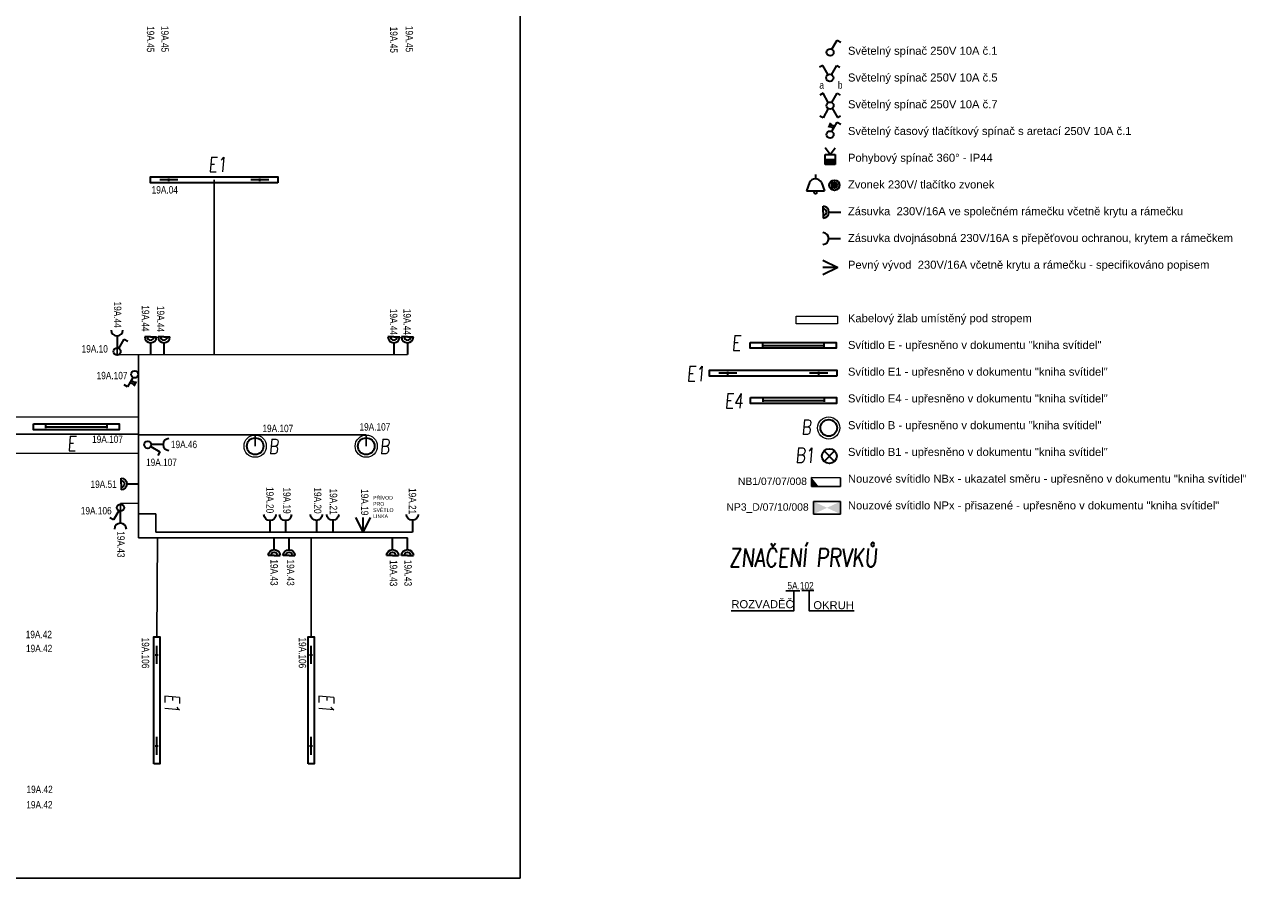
# Model space of a CAD drawing. Header units: millimetres. Extents: x 370888 to 505664, y 284292 to 447185.
# Tile 21 of 41: x 392927 to 409655, y 353692 to 365228. Entities that reach past the tile are written whole.
import ezdxf
from ezdxf.enums import TextEntityAlignment as Align

# ---------------------------------------------------------------- set-up
doc = ezdxf.new("R2010")
doc.units = ezdxf.units.MM
doc.header["$LTSCALE"] = 100
doc.layers.get('0').update_dxf_attribs({"color": 21, "linetype": 'CONTINUOUS'})
for name, color, linetype, lineweight in [('2DE_OBL', 91, 'CONTINUOUS', 35), ('2DE_OBL_L1', 91, 'CONTINUOUS', 35), ('CAT_SLN-OSV_POPIS', 7, 'CONTINUOUS', 30), ('CP_DETAL', 33, 'CONTINUOUS', 18), ('E_NOUZOVÉ+PP OSVĚTLENÍ', 60, 'CONTINUOUS', 25), ('E_SVĚTLA POPIS', 130, 'CONTINUOUS', 30), ('E_VEDENÍ SILNOPROUD', 50, 'CONTINUOUS', 25), ('E_VYPINACE', 170, 'CONTINUOUS', 35), ('E_ZÁSUVKY POPIS', 111, 'CONTINUOUS', 30), ('E_ZÁSUVKY-DVOJITE', 7, 'CONTINUOUS', 30), ('E_ZÁSUVKY.OST.+VYVODY', 11, 'CONTINUOUS', 30), ('E_ŽLABY', 40, 'CONTINUOUS', 15), ('JEDNODUCHÁ ZÁSUVKA', 1, 'CONTINUOUS', 200), ('U1 LIGHTING', 10, 'CONTINUOUS', 35)]:
    doc.layers.add(name, color=color, linetype=linetype, lineweight=lineweight)
for name, color, linetype in [('BEZPECNOSTNE SVETLA', 80, 'CONTINUOUS'), ('E_LEGENDA SILNOPROUD', 252, 'CONTINUOUS'), ('E_RÁM', 253, 'CONTINUOUS'), ('GC3_MEP_E_LV_SECURITY LIGHT', 80, 'CONTINUOUS'), ('PIKTOGRAMY', 210, 'CONTINUOUS'), ('PRIPOJKA 230V', 1, 'CONTINUOUS'), ('ŽLAB', 7, 'CONTINUOUS')]:
    doc.layers.add(name, color=color, linetype=linetype)
doc.styles.add('ARIAL', font='arial.ttf')
doc.styles.add('CP_ATTR', font='ROMANS.SHX')
doc.styles.add('CS-ROMANS', font='romans.shx', dxfattribs={"width": 0.75, "oblique": 5})
doc.styles.get("Standard").update_dxf_attribs({"font": 'arial.ttf'})
doc.styles.add('V+P_01_B3_E_FP_001$0$BLOCK', font='romans.shx', dxfattribs={"width": 0.8})

# ---------------------------------------------------------------- blocks, each defined once
blk = doc.blocks.new('zasuvka_jednoducha')
at = {"color": 1, "lineweight": 30}
blk.add_line((19281, 12983), (19281, 13143), dxfattribs=at)
blk.add_arc((19281, 12903), 80, 0, 180, dxfattribs=at)
blk = doc.blocks.new('A$C3423193F')
at = {"color": 1, "linetype": 'ByBlock'}
for p, q in [((80, 240), (0, 240)), ((80, 240), (160, 240)), ((80, 160), (80, 0))]:
    blk.add_line(p, q, dxfattribs=at)
for radius in [80, 45.2]:
    blk.add_arc((80, 240), radius, 180, 0, dxfattribs=at)
blk = doc.blocks.new('E')
at = {"layer": 'U1 LIGHTING', "style": 'CS-ROMANS', "oblique": 5, "width": 0.75}
blk.add_text('E', height=200, dxfattribs=at).set_placement((229480, 21709))
blk = doc.blocks.new('*U30')
at = {"color": 0, "linetype": 'ByBlock'}
for p, q in [((24, 249.57), (96, 374.28)), ((96, 374.28), (143.56, 346.82))]:
    blk.add_line(p, q, dxfattribs=at)
blk.add_circle((0, 208), 48, dxfattribs=at)
blk = doc.blocks.new('prepinas-svetel-jednoduchy')
at = {"layer": 'E_VYPINACE', "rotation": 89.99999999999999}
blk.add_blockref('*U30', (208, 2), dxfattribs=at)
blk = doc.blocks.new('*U24')
at = {"color": 0, "linetype": 'ByBlock'}
for p, q in [((24, 249.57), (96, 374.28)), ((96, 374.28), (143.56, 346.82))]:
    blk.add_line(p, q, dxfattribs=at)
blk.add_circle((0, 208), 48, dxfattribs=at)
blk = doc.blocks.new('tlacitko_prepinac_svetla')
at = {"layer": 'E_VYPINACE'}
for points in [[(16875, 8774), (16940, 8744)], [(16888, 8798), (16951, 8769)], [(16930, 8722), (16960, 8787)]]:
    blk.add_lwpolyline(points, dxfattribs=at)
at = {"layer": 'E_VYPINACE', "rotation": 180}
blk.add_blockref('*U24', (16937, 9090), dxfattribs=at)
blk = doc.blocks.new('2DELLI009_CZ')
for p, q in [((-0.5, 0.1), (-0.5, -0.1)), ((-0.5, 0), (0.5, 0)), ((0.5, 0.1), (0.5, -0.1))]:
    blk.add_line(p, q)
blk.add_lwpolyline([(-0.7, 0.2), (0.7, 0.2), (0.7, -0.2), (-0.7, -0.2)], close=True)
at = {"linetype": 'ByBlock', "style": 'CP_ATTR', "flags": 9}
for tag, p in [('NAME', (-0.092, -0.018)), ('GROUP', (-0.092, -0.018)), ('NUMBER', (-0.092, -0.018)), ('PRODUCER', (-0.092, -0.018)), ('ARTICLE', (-0.092, -0.018)), ('CHARACTER', (-0.092, -0.018)), ('VOLTAGE', (-0.092, -0.019)), ('WEIGHT', (-0.092, -0.018)), ('OTHER', (-0.092, -0.018)), ('PRODUCT-TYPE', (-0.092, -0.019)), ('ORDER-NO', (-0.092, -0.019)), ('POWER', (-0.092, -0.019))]:
    blk.add_attdef(tag, text='', height=0.00005, dxfattribs=at).set_placement(p, align=Align.MIDDLE_LEFT)
blk = doc.blocks.new('2DELLI018_CZ')
for p, q in [((-0.6, 0), (-0.4, 0)), ((-0.5, 0.1), (-0.5, -0.1)), ((0.4, 0), (0.6, 0)), ((0.5, 0.1), (0.5, -0.1))]:
    blk.add_line(p, q)
blk.add_lwpolyline([(-0.7, 0.2), (0.7, 0.2), (0.7, -0.2), (-0.7, -0.2)], close=True)
at = {"linetype": 'ByBlock', "style": 'CP_ATTR', "flags": 9}
for tag, p in [('NAME', (-0.092, -0.018)), ('GROUP', (-0.092, -0.018)), ('NUMBER', (-0.092, -0.018)), ('PRODUCER', (-0.092, -0.018)), ('ARTICLE', (-0.092, -0.018)), ('CHARACTER', (-0.092, -0.018)), ('VOLTAGE', (-0.092, -0.019)), ('WEIGHT', (-0.092, -0.018)), ('OTHER', (-0.092, -0.018)), ('PRODUCT-TYPE', (-0.092, -0.019)), ('ORDER-NO', (-0.092, -0.019)), ('POWER', (-0.092, -0.019))]:
    blk.add_attdef(tag, text='', height=0.00005, dxfattribs=at).set_placement(p, align=Align.MIDDLE_LEFT)
blk = doc.blocks.new('E1')
at = {"layer": 'U1 LIGHTING', "style": 'CS-ROMANS', "oblique": 5, "width": 0.75}
blk.add_text('E1', height=200, dxfattribs=at).set_placement((229480, 21709))
blk = doc.blocks.new('2DELPH010_CZ')
blk.add_ellipse((0, 0), major_axis=(-0.053, 0.053), ratio=1, start_param=3.926991, end_param=10.210176)
at = {"layer": 'CP_DETAL'}
blk.add_ellipse((0, 0), major_axis=(-0.0707, 0.0707), ratio=1, start_param=3.926991, end_param=10.210176, dxfattribs=at)
at = {"linetype": 'ByBlock', "style": 'CP_ATTR', "flags": 9}
for tag in ['NAME', 'GROUP', 'NUMBER', 'PRODUCER', 'ARTICLE', 'PRODUCT-TYPE', 'ORDER-NO', 'CHARACTER', 'POWER', 'VOLTAGE', 'WEIGHT', 'OTHER']:
    blk.add_attdef(tag, text='', height=0.00000005, dxfattribs=at).set_placement((0, 0), align=Align.MIDDLE_LEFT)
blk = doc.blocks.new('B')
at = {"layer": 'U1 LIGHTING', "style": 'CS-ROMANS', "oblique": 5, "width": 0.75}
blk.add_text('B', height=200, dxfattribs=at).set_placement((229480, 21709))
blk = doc.blocks.new('*U217')
for p, q in [((0, -250), (0, 250)), ((0, 250), (7512.5, 250)), ((7512.5, 250), (7512.5, -250)), ((7512.5, -250), (0, -250))]:
    blk.add_line(p, q)
at = {"style": 'CP_ATTR', "flags": 9}
for tag in ['NAME', 'PRODUCER', 'PRODUCT-TYPE', 'ARTICLE', 'FLOW', 'NUMBER', 'SYSTEM', 'FORM', 'SIZE', 'OTHER']:
    blk.add_attdef(tag, (0, 0), '', height=0.0001, dxfattribs=at)
blk = doc.blocks.new('*U28', base_point=(57391, -22719))
at = {"lineweight": 30, "ltscale": 0.1}
for p, q in [((57291, -22519), (57391, -22719)), ((57391, -22719), (57391, -22519)), ((57391, -22719), (57491, -22519))]:
    blk.add_line(p, q, dxfattribs=at)
blk = doc.blocks.new('pripojka 230V')
at = {"layer": 'PRIPOJKA 230V', "color": 1, "xscale": -1}
blk.add_blockref('*U28', (0, -2, -40), dxfattribs=at)
blk = doc.blocks.new('*U26')
at = {"color": 0, "linetype": 'ByBlock'}
for p, q in [((-96, 374.28), (-137.57, 350.28)), ((-24, 249.57), (-96, 374.28)), ((24, 249.57), (96, 374.28)), ((96, 374.28), (137.57, 350.28))]:
    blk.add_line(p, q, dxfattribs=at)
blk.add_circle((0, 208), 48, dxfattribs=at)
blk = doc.blocks.new('prepinac-dvojity-svetelny')
at = {"layer": 'E_VYPINACE'}
blk.add_blockref('*U26', (-1, -183), dxfattribs=at)
at = {"layer": 'CAT_SLN-OSV_POPIS', "width": 0.8}
for s, p in [('a', (-142, -122)), ('b', (108, -122))]:
    blk.add_text(s, height=100, dxfattribs=at).set_placement(p)
blk = doc.blocks.new('*U32', base_point=(28429, 5840))
at = {"linetype": 'ByBlock'}
blk.add_hatch(color=0, dxfattribs=at).paths.add_polyline_path([(28362, 5840), (28497, 5840), (28497, 5772), (28362, 5772)])
at = {"color": 0, "linetype": 'ByBlock'}
for p, q in [((28429, 5907), (28362, 5997)), ((28362, 5907), (28497, 5907)), ((28362, 5772), (28362, 5907)), ((28429, 5907), (28497, 5997)), ((28497, 5907), (28497, 5772)), ((28362, 5840), (28497, 5840)), ((28497, 5772), (28362, 5772))]:
    blk.add_line(p, q, dxfattribs=at)
blk = doc.blocks.new('pohybove-cidlo-svetla')
at = {"layer": 'E_VYPINACE', "rotation": 180}
blk.add_blockref('*U32', (-1, 30), dxfattribs=at)
blk = doc.blocks.new('svetelný křížový spínač')
at = {"layer": 'E_VYPINACE', "linetype": 'ByBlock'}
for p, q in [((31, 344), (-11, 320)), ((103, 220), (31, 344)), ((151, 220), (223, 344)), ((223, 344), (264, 320)), ((31, 13), (-10, 37)), ((103, 138), (31, 13)), ((153, 141), (225, 16)), ((225, 16), (266, 40))]:
    blk.add_line(p, q, dxfattribs=at)
blk.add_circle((127, 178), 48, dxfattribs=at)
blk = doc.blocks.new('V+P_01_B3_E_FP_001$0$E-LI-35')
at = {"layer": 'E_NOUZOVÉ+PP OSVĚTLENÍ', "linetype": 'ByBlock'}
for p, q in [((-10.9, -1.9), (10.9, -1.9)), ((-10.9, -12.1), (-10.9, -1.9)), ((10.9, -1.9), (10.9, -12.1)), ((-10.9, -12.1), (10.9, -12.1))]:
    blk.add_line(p, q, dxfattribs=at)
at = {"layer": 'E_NOUZOVÉ+PP OSVĚTLENÍ'}
blk.add_solid([(-10.9, -12.1), (-10.9, -1.9), (10.9, -1.9), (10.9, -12.1)], dxfattribs=at)
at = {"layer": 'E_NOUZOVÉ+PP OSVĚTLENÍ', "style": 'V+P_01_B3_E_FP_001$0$BLOCK', "width": 0.8, "flags": 8}
for tag, p in [('DIVERS.1', (-17.9, -2.1)), ('DIVERS.2', (-16.4, -12))]:
    blk.add_attdef(tag, text='', height=7.25, dxfattribs=at).set_placement(p, align=Align.RIGHT)
at = {"layer": 'E_NOUZOVÉ+PP OSVĚTLENÍ', "style": 'V+P_01_B3_E_FP_001$0$BLOCK', "width": 0.8}
for tag, p, height, flags in [('BLOCKNAME', (-6.8, -1.4), 2.54, 3), ('LEISTUNG', (13.3, -12), 7.25, 8)]:
    blk.add_attdef(tag, p, '', height=height, dxfattribs=dict(at, flags=flags))
blk.add_attdef('STROMKREIS', text='', height=7.25, dxfattribs=at).set_placement((-11.8, -23.8), align=Align.BOTTOM_CENTER)
blk = doc.blocks.new('*U250')
at = {"layer": 'GC3_MEP_E_LV_SECURITY LIGHT', "xscale": 16.54563019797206, "yscale": 16.54563022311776, "zscale": 16.54563022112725}
blk.add_blockref('V+P_01_B3_E_FP_001$0$E-LI-35', (0, 116), dxfattribs=at)
at = {"layer": 'PIKTOGRAMY', "style": 'ARIAL'}
blk.add_attdef('PIKTOGRAM', (162, -40), '', height=100, dxfattribs=at)
blk = doc.blocks.new('*U251')
at = {"layer": 'GC3_MEP_E_LV_SECURITY LIGHT', "linetype": 'ByBlock'}
for p, q in [((135, 59), (-255, 61)), ((-255, 61), (-255, -59)), ((135, -61), (135, 59)), ((-255, -59), (135, -61))]:
    blk.add_line(p, q, dxfattribs=at)
at = {"layer": 'GC3_MEP_E_LV_SECURITY LIGHT'}
blk.add_solid([(-255, 61), (-255, -59), (-158, -60)], dxfattribs=at)
at = {"layer": 'BEZPECNOSTNE SVETLA', "style": 'ARIAL'}
blk.add_attdef('BEZ.SV', (52, -54), '', height=100, dxfattribs=at)
blk = doc.blocks.new('E4')
at = {"layer": 'U1 LIGHTING', "style": 'CS-ROMANS', "oblique": 5, "width": 0.75}
blk.add_text('E4', height=200, dxfattribs=at).set_placement((229480, 21709))
blk = doc.blocks.new('2DELLI_01_CZ')
for p, q in [((-0.354, 0.354), (0.354, -0.354)), ((-0.354, -0.354), (0.354, 0.354))]:
    blk.add_line(p, q)
blk.add_circle((0, 0), 0.5)
at = {"linetype": 'ByBlock', "style": 'CP_ATTR', "flags": 9}
for tag, p in [('NAME', (-0.092, -0.018)), ('GROUP', (-0.092, -0.018)), ('NUMBER', (-0.092, -0.018)), ('PRODUCER', (-0.092, -0.018)), ('ARTICLE', (-0.092, -0.018)), ('CHARACTER', (-0.092, -0.018)), ('VOLTAGE', (-0.092, -0.019)), ('WEIGHT', (-0.092, -0.018)), ('OTHER', (-0.092, -0.018)), ('PRODUCT-TYPE', (-0.092, -0.019)), ('ORDER-NO', (-0.092, -0.019)), ('POWER', (-0.092, -0.019))]:
    blk.add_attdef(tag, text='', height=0.00005, dxfattribs=at).set_placement(p, align=Align.MIDDLE_LEFT)
blk = doc.blocks.new('B1')
at = {"layer": 'U1 LIGHTING', "style": 'CS-ROMANS', "oblique": 5, "width": 0.75}
blk.add_text('B1', height=200, dxfattribs=at).set_placement((229480, 21709))
blk = doc.blocks.new('CPEL_3386')
blk.add_hatch(color=256).paths.add_polyline_path([(-0.2, 0, 1), (0.2, 0, 1)])
for radius in [0.35, 0.2]:
    blk.add_circle((0, 0), radius)
at = {"linetype": 'ByBlock', "style": 'CP_ATTR', "flags": 9}
for tag, p in [('NAME', (-0.092, -0.018)), ('GROUP', (-0.092, -0.018)), ('NUMBER', (-0.092, -0.018)), ('PRODUCER', (-0.092, -0.018)), ('ARTICLE', (-0.092, -0.018)), ('CHARACTER', (-0.092, -0.018)), ('VOLTAGE', (-0.092, -0.019)), ('WEIGHT', (-0.092, -0.018)), ('OTHER', (-0.092, -0.018)), ('PRODUCT-TYPE', (-0.092, -0.019)), ('ORDER-NO', (-0.092, -0.019)), ('POWER', (-0.092, -0.019))]:
    blk.add_attdef(tag, text='', height=0.00005, dxfattribs=at).set_placement(p, align=Align.MIDDLE_LEFT)
blk = doc.blocks.new('CPEL_1003')
for p, q in [((0, 0), (0, -0.3)), ((-0.4, -0.55), (-0.6, -1.1)), ((0.4, -0.55), (0.6, -1.1)), ((-0.6, -1.1), (0.6, -1.1))]:
    blk.add_line(p, q)
blk.add_circle((0, -1.2), 0.1)
blk.add_arc((0, -0.745), 0.445, 25.98923, 154.01077)
at = {"linetype": 'ByBlock', "style": 'CP_ATTR', "flags": 9}
for tag, p in [('NAME', (-0.092, -0.018)), ('GROUP', (-0.092, -0.018)), ('NUMBER', (-0.092, -0.018)), ('PRODUCER', (-0.092, -0.018)), ('ARTICLE', (-0.092, -0.018)), ('CHARACTER', (-0.092, -0.018)), ('VOLTAGE', (-0.092, -0.019)), ('WEIGHT', (-0.092, -0.018)), ('OTHER', (-0.092, -0.018)), ('PRODUCT-TYPE', (-0.092, -0.019)), ('ORDER-NO', (-0.092, -0.019)), ('POWER', (-0.092, -0.019))]:
    blk.add_attdef(tag, text='', height=0.00005, dxfattribs=at).set_placement(p, align=Align.MIDDLE_LEFT)
blk = doc.blocks.new('*U252')
for p, q in [((0, -50), (0, 50)), ((0, 50), (556, 50)), ((556, 50), (556, -50)), ((556, -50), (0, -50))]:
    blk.add_line(p, q)
at = {"style": 'CP_ATTR', "flags": 9}
for tag in ['NAME', 'PRODUCER', 'PRODUCT-TYPE', 'ARTICLE', 'FLOW', 'NUMBER', 'SYSTEM', 'FORM', 'SIZE', 'OTHER']:
    blk.add_attdef(tag, (0, 0), '', height=0.0001, dxfattribs=at)

msp = doc.modelspace()

# ---------------------------------------------------------------- linework, layer by layer
at = {"layer": 'E_LEGENDA SILNOPROUD'}
for points in [[(403315, 357576), (403315, 357305), (402469, 357305)], [(403206, 357579), (403394, 357579)], [(403425, 357581), (403586, 357581)], [(403521, 357581), (403521, 357308), (404129, 357308)]]:
    msp.add_lwpolyline(points, dxfattribs=at)
at = {"layer": 'E_RÁM', "color": 252, "true_color": 0x939598}
msp.add_lwpolyline([(399617, 353692), (373037, 353692), (373037, 377372), (399617, 377372)], close=True, dxfattribs=at)
at = {"layer": 'E_VEDENÍ SILNOPROUD'}
for p, q in [((395487, 363132), (395487, 360770)), ((394174, 360770), (394174, 360859)), ((398096, 360770), (394174, 360769)), ((394464, 359686), (394464, 360770)), ((379069, 359685), (394464, 359695)), ((394464, 359695), (394464, 358295)), ((397539, 359686), (394464, 359686)), ((396039, 359532), (396039, 359686)), ((397539, 359532), (397539, 359686)), ((397539, 359532), (397539, 359532)), ((394219, 358757), (394461, 358761)), ((394219, 358652), (394219, 358757)), ((394698, 358620), (394464, 358620)), ((394698, 358370), (394698, 358620)), ((398162, 358370), (394698, 358370)), ((394464, 358295), (398096, 358295)), ((394710, 356957), (394720, 358295)), ((396794, 356957), (396794, 358295))]:
    msp.add_line(p, q, dxfattribs=at)

# ---------------------------------------------------------------- block references
for p in [(165924, 341530), (172387, 338703)]:
    msp.add_blockref('E1', p)
at = {"rotation": 270}
for p in [(373108, 585659), (375192, 585659)]:
    msp.add_blockref('E1', p, dxfattribs=at)
at = {"layer": '2DE_OBL', "xscale": 1228.571428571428, "yscale": 200, "zscale": 1000}
for p, rotation in [((395487, 363132), 180), ((403037, 360518), 180), ((394710, 356097), 89.99999999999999), ((396794, 356097), 89.99999999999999)]:
    msp.add_blockref('2DELLI018_CZ', p, dxfattribs=dict(at, rotation=rotation))
at = {"layer": '2DE_OBL'}
for name, p, xscale, yscale, zscale in [('2DELPH010_CZ', (403786, 359779), 1500, 1500, 252.5252525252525), ('2DELPH010_CZ', (396039, 359532), 1500, 1500, 252.5252525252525), ('2DELPH010_CZ', (397539, 359532), 1500, 1500, 252.5252525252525), ('2DELLI_01_CZ', (403795, 359398), 200, 200, 100)]:
    msp.add_blockref(name, p, dxfattribs=dict(at, xscale=xscale, yscale=yscale, zscale=zscale))
at = {"layer": '2DE_OBL_L1', "xscale": 828.5714285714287, "yscale": 200, "zscale": 1000}
for p in [(403305, 360895), (403310, 360151), (393623, 359795)]:
    msp.add_blockref('2DELLI009_CZ', p, dxfattribs=at)
at = {"layer": 'E_NOUZOVÉ+PP OSVĚTLENÍ'}
ref = msp.add_blockref('*U251', (403810, 359047), dxfattribs=at)
ref.add_attrib('BEZ.SV', 'NB1/07/07/008', (402560, 359008), dxfattribs={"layer": 'BEZPECNOSTNE SVETLA', "height": 100, "style": 'ARIAL'})
ref = msp.add_blockref('*U250', (403763, 358699), dxfattribs=at)
ref.add_attrib('PIKTOGRAM', 'NP3_D/07/10/008', (402405, 358660), dxfattribs={"layer": 'PIKTOGRAMY', "height": 100, "style": 'ARIAL'})
at = {"layer": 'E_VYPINACE'}
for name, p, rotation in [('prepinas-svetel-jednoduchy', (403803, 364856), 270), ('tlacitko_prepinac_svetla', (420742, 372626), 180), ('pohybove-cidlo-svetla', (403806, 363437), 180), ('prepinas-svetel-jednoduchy', (394172, 360812), 270), ('prepinas-svetel-jednoduchy', (394222, 358701), 89.99999999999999)]:
    msp.add_blockref(name, p, dxfattribs=dict(at, rotation=rotation))
for name, p in [('prepinac-dvojity-svetelny', (403802, 364486)), ('svetelný křížový spínač', (403678, 363958))]:
    msp.add_blockref(name, p, dxfattribs=at)
at = {"layer": 'E_VYPINACE', "xscale": 200, "yscale": 200, "zscale": 200}
for name, p in [('CPEL_1003', (403607, 363205)), ('CPEL_3386', (403863, 363060))]:
    msp.add_blockref(name, p, dxfattribs=at)
at = {"layer": 'E_ZÁSUVKY-DVOJITE', "rotation": 90}
msp.add_blockref('A$C3423193F', (403950, 362615), dxfattribs=at)
at = {"layer": 'E_ZÁSUVKY-DVOJITE'}
for p in [(394547, 360770), (394727, 360770), (397832, 360770), (398016, 360770)]:
    msp.add_blockref('A$C3423193F', p, dxfattribs=at)
at = {"layer": 'E_ZÁSUVKY-DVOJITE', "xscale": -1}
for p, rotation in [((394467, 359102), 89.99999999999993), ((396216, 358295), 180), ((396417, 358293), 180), ((397815, 358295), 180), ((398016, 358295), 180)]:
    msp.add_blockref('A$C3423193F', p, dxfattribs=dict(at, rotation=rotation))
at = {"layer": 'E_ZÁSUVKY.OST.+VYVODY', "color": 1}
for p, rotation in [((413454, 374005), 180), ((407778, 340274), 89.99999999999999)]:
    msp.add_blockref('zasuvka_jednoducha', p, dxfattribs=dict(at, rotation=rotation))
for name, p in [('tlacitko_prepinac_svetla', (377475, 351620)), ('zasuvka_jednoducha', (374938, 345508))]:
    msp.add_blockref(name, p, dxfattribs=at)
at = {"layer": 'E_ZÁSUVKY.OST.+VYVODY', "color": 1, "xscale": -1, "rotation": 180}
for p in [(376957, 371510), (377168, 371511), (377585, 371512), (377806, 371513), (378881, 371513)]:
    msp.add_blockref('zasuvka_jednoducha', p, dxfattribs=at)
at = {"layer": 'E_ZÁSUVKY.OST.+VYVODY', "xscale": -1}
msp.add_blockref('pripojka 230V', (397496, 358368), dxfattribs=at)
at = {"layer": 'E_ŽLABY', "rotation": 180}
msp.add_blockref('*U252', (403904, 361238), dxfattribs=at)
at = {"layer": 'E_ŽLABY'}
for name, p in [('E4', (172900, 338337)), ('*U217', (386952, 359681)), ('B', (173934, 337979)), ('B', (166739, 337720)), ('B', (168239, 337720)), ('B1', (173856, 337600))]:
    msp.add_blockref(name, p, dxfattribs=at)
at = {"layer": 'JEDNODUCHÁ ZÁSUVKA', "color": 1, "rotation": 270}
msp.add_blockref('zasuvka_jednoducha', (390804, 381620), dxfattribs=at)
at = {"layer": 'U1 LIGHTING'}
for p in [(172996, 339118), (164019, 337759)]:
    msp.add_blockref('E', p, dxfattribs=at)
at = {"layer": 'ŽLAB'}
for name, p, rotation in [('pripojka 230V', (403906, 361947), 90), ('prepinas-svetel-jednoduchy', (394587, 359553), 180)]:
    msp.add_blockref(name, p, dxfattribs=dict(at, rotation=rotation))

# ---------------------------------------------------------------- texts
at = {"layer": 'E_LEGENDA SILNOPROUD', "style": 'CS-ROMANS', "oblique": 5, "width": 0.75}
msp.add_text('ZNAČENÍ PRVKŮ', height=250, dxfattribs=at).set_placement((402442, 357901))
at = {"layer": 'E_LEGENDA SILNOPROUD', "attachment_point": 1}
for s, insert, char_height in [('Světelný spínač 250V 10A č.1\\P\\PSvětelný spínač 250V 10A č.5\\P\\PSvětelný spínač 250V 10A č.7\\P\\PSvětelný časový tlačítkový spínač s aretací 250V 10A č.1\\P\\PPohybový spínač 360° - IP44\\P\\PZvonek 230V/ tlačítko zvonek\\P\\PZásuvka  230V/16A ve společném rámečku včetně krytu a rámečku\\P\\PZásuvka dvojnásobná 230V/16A s přepěťovou ochranou, krytem a rámečkem\\P\\PPevný vývod  230V/16A včetně krytu a rámečku - specifikováno popisem\\P\\P \\P\\PKabelový žlab umístěný pod stropem \\P\\PSvítidlo E - upřesněno v dokumentu "kniha svítidel"\\P\\PSvítidlo E1 - upřesněno v dokumentu "kniha svítidel"\\P\\PSvítidlo E4 - upřesněno v dokumentu "kniha svítidel"\\P\\PSvítidlo B - upřesněno v dokumentu "kniha svítidel"\\P\\PSvítidlo B1 - upřesněno v dokumentu "kniha svítidel"\\P\\PNouzové svítidlo NBx - ukazatel směru - upřesněno v dokumentu "kniha svítidel"\\P\\PNouzové svítidlo NPx - přisazené - upřesněno v dokumentu "kniha svítidel"', (404046, 364931), 108.42), ('ROZVADĚČ', (402471, 357451), 108.4), ('OKRUH', (403579, 357437), 108.4)]:
    msp.add_mtext_dynamic_manual_height_columns(s, width=9809.65, gutter_width=12.5, heights=[0], dxfattribs=dict(at, insert=insert, char_height=char_height))
at = {"layer": 'E_SVĚTLA POPIS', "width": 0.8}
for s, p in [('19A.04', (394641, 362947)), ('19A.10', (393695, 360798)), ('19A.107', (393898, 360437)), ('19A.107', (397448, 359743)), ('19A.107', (393836, 359576)), ('19A.107', (396137, 359722)), ('19A.107', (394565, 359264)), ('19A.106', (393684, 358610))]:
    msp.add_text(s, height=100, dxfattribs=at).set_placement(p)
for p in [(394508, 356945), (396628, 356947)]:
    msp.add_text('19A.106', height=100, rotation=270, dxfattribs=at).set_placement(p)
at = {"layer": 'E_ZÁSUVKY POPIS', "width": 0.8}
for s, p in [('19A.45', (394576, 365210)), ('19A.45', (394771, 365212)), ('19A.45', (397862, 365202)), ('19A.45', (398072, 365212)), ('19A.44', (394132, 361487)), ('19A.44', (394508, 361436)), ('19A.44', (394713, 361428)), ('19A.44', (397859, 361389)), ('19A.44', (398042, 361389)), ('19A.20', (396189, 358980)), ('19A.19', (396418, 358974)), ('19A.20', (396834, 358975)), ('19A.21', (397047, 358959)), ('19A.19', (397469, 358951)), ('19A.21', (398114, 358966)), ('19A.43', (394177, 358382)), ('19A.43', (396246, 358002)), ('19A.43', (396467, 358000)), ('19A.43', (397858, 357993)), ('19A.43', (398055, 357995))]:
    msp.add_text(s, height=100, rotation=270, dxfattribs=at).set_placement(p)
for s, p in [('19A.46', (394901, 359506)), ('19A.51', (393815, 358968)), (' 5A.102', (403198, 357597)), ('19A.42', (392940, 356937)), ('19A.42', (392944, 356748)), ('19A.42', (392950, 354843)), ('19A.42', (392948, 354636))]:
    msp.add_text(s, height=100, dxfattribs=at).set_placement(p)
at = {"layer": 'E_ZÁSUVKY POPIS', "insert": (397632, 358860), "char_height": 50, "attachment_point": 1}
msp.add_mtext_dynamic_manual_height_columns('PŘÍVOD PRO SVĚTLO\\PLINKA', width=210, gutter_width=12.5, heights=[0], dxfattribs=at)

doc.saveas('drawing.dxf')
